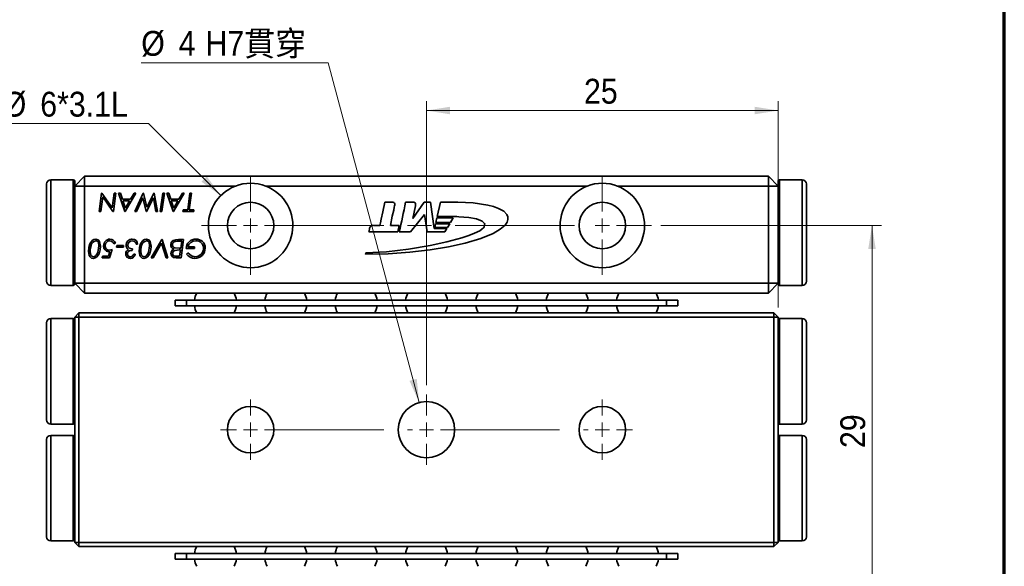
# Model space of a CAD drawing. Header units: millimetres. Extents: x 4 to 194, y 4 to 137.
# Tile 9 of 19: x 124 to 194, y 47 to 85. Entities that reach past the tile are written whole.
import ezdxf

# ---------------------------------------------------------------- set-up
doc = ezdxf.new("R2010")
doc.units = ezdxf.units.MM
doc.header["$LTSCALE"] = 0.666667
doc.linetypes.add('CENTERX2', pattern=[20.32, 12.7, -2.54, 2.54, -2.54])
doc.styles.add('SLDTEXTSTYLE0', font='GOTHIC.TTF', dxfattribs={"width": 0.913, "bigfont": 'bigfont'})
doc.styles.add('SLDTEXTSTYLE1', font='GOTHIC.TTF', dxfattribs={"width": 0.913})
doc.dimstyles.new('SLDDIMSTYLE0', dxfattribs={"dimtxt": 1.763889, "dimasz": 1.666667, "dimexe": 0, "dimexo": 0.0625, "dimgap": 0.440972, "dimtad": 1, "dimrnd": 1e-09, "dimzin": 12, "dimdsep": 46, "dimtxsty": 'SLDTEXTSTYLE1', "dimsah": 1, "dimcen": 0.09, "dimadec": 0, "dimazin": 3, "dimtfac": 1, "dimtofl": 0, "dimtmove": 0, "dimatfit": 3, "dimfxl": 0, "dimfrac": 2, "dimtolj": 1, "dimtzin": 12, "dimarcsym": 0})
doc.dimstyles.new('SLDDIMSTYLE3', dxfattribs={"dimtxt": 1.763889, "dimasz": 1.666667, "dimexe": 0, "dimexo": 0.0625, "dimgap": 0.440972, "dimtad": 0, "dimtih": 1, "dimtoh": 1, "dimdec": 6, "dimrnd": 1e-09, "dimzin": 12, "dimdsep": 46, "dimtxsty": 'SLDTEXTSTYLE1', "dimsah": 1, "dimcen": 0, "dimadec": 0, "dimazin": 3, "dimtfac": 1, "dimtofl": 0, "dimtmove": 0, "dimatfit": 3, "dimfxl": 0, "dimfrac": 2, "dimtolj": 1, "dimtzin": 12, "dimarcsym": 0})
doc.dimstyles.new('SLDDIMSTYLE6', dxfattribs={"dimtxt": 1.763889, "dimasz": 1.666667, "dimexe": 0, "dimexo": 0.0625, "dimgap": 0.440972, "dimtad": 0, "dimtih": 1, "dimtoh": 1, "dimdec": 6, "dimrnd": 1e-09, "dimzin": 12, "dimdsep": 46, "dimtxsty": 'SLDTEXTSTYLE1', "dimsah": 1, "dimcen": 0, "dimadec": 0, "dimazin": 3, "dimtfac": 1, "dimtofl": 0, "dimtmove": 0, "dimatfit": 3, "dimfxl": 0, "dimfrac": 2, "dimtolj": 1, "dimtzin": 0, "dimarcsym": 0})

# ---------------------------------------------------------------- blocks, each defined once
blk = doc.blocks.new('_D_15')
at = {"color": 114, "linetype": 'Continuous', "lineweight": 18}
for p, q in [((169.542, 70.815), (185.208, 70.815)), ((184.542, 41.815), (184.542, 70.815)), ((169.542, 41.815), (185.208, 41.815))]:
    blk.add_line(p, q, dxfattribs=at)
for points in [[(184.542, 70.815), (184.275, 69.148), (184.808, 69.148)], [(184.542, 41.815), (184.808, 43.482), (184.275, 43.482)]]:
    blk.add_solid(points, dxfattribs=at)
at = {"color": 114, "linetype": 'Continuous', "lineweight": 18, "insert": (182.289, 55.012), "char_height": 1.7639, "attachment_point": 1, "rotation": 90, "style": 'SLDTEXTSTYLE1'}
blk.add_mtext('29', dxfattribs=at)
blk = doc.blocks.new('_D_16')
at = {"color": 114, "linetype": 'Continuous', "lineweight": 18}
for p, q in [((152.875, 59.482), (152.875, 79.648)), ((177.875, 64.982), (177.875, 79.648)), ((177.875, 78.982), (152.875, 78.982))]:
    blk.add_line(p, q, dxfattribs=at)
for points in [[(152.875, 78.982), (154.542, 78.715), (154.542, 79.248)], [(177.875, 78.982), (176.208, 79.248), (176.208, 78.715)]]:
    blk.add_solid(points, dxfattribs=at)
at = {"color": 114, "linetype": 'Continuous', "lineweight": 18, "insert": (164.072, 81.235), "char_height": 1.7639, "attachment_point": 1, "style": 'SLDTEXTSTYLE1'}
blk.add_mtext('25', dxfattribs=at)
blk = doc.blocks.new('_D_17')
at = {"color": 114, "linetype": 'Continuous', "lineweight": 18}
for p, q in [((145.891, 82.379), (132.603, 82.379)), ((152.357, 58.247), (145.891, 82.379))]:
    blk.add_line(p, q, dxfattribs=at)
blk.add_solid([(152.357, 58.247), (152.184, 59.926), (151.669, 59.788)], dxfattribs=at)
at = {"color": 114, "linetype": 'Continuous', "lineweight": 18, "attachment_point": 1}
for s, insert, char_height, style in [('%%c', (132.603, 84.632), 1.7639, 'SLDTEXTSTYLE1'), (' H7貫穿', (136.569, 84.632), 1.7639, 'SLDTEXTSTYLE0'), ('4', (135.265, 84.632), 1.764, 'SLDTEXTSTYLE1')]:
    blk.add_mtext(s, dxfattribs=dict(at, insert=insert, char_height=char_height, style=style))
blk = doc.blocks.new('_D_18')
at = {"color": 114, "linetype": 'Continuous', "lineweight": 18}
for p, q in [((133.129, 78.061), (120.677, 78.061)), ((138.254, 72.936), (133.129, 78.061))]:
    blk.add_line(p, q, dxfattribs=at)
blk.add_solid([(138.254, 72.936), (137.264, 74.303), (136.887, 73.926)], dxfattribs=at)
at = {"color": 114, "linetype": 'Continuous', "lineweight": 18, "char_height": 1.7639, "attachment_point": 1, "style": 'SLDTEXTSTYLE1'}
for s, insert in [('4-', (120.677, 80.314)), ('%%c', (122.761, 80.314)), ('6*3.1L', (125.424, 80.314))]:
    blk.add_mtext(s, dxfattribs=dict(at, insert=insert))
blk = doc.blocks.new('SW_CENTERMARKSYMBOL_3')
at = {"color": 0, "linetype": 'Continuous', "lineweight": 18}
for p, q in [((0, 1), (0, 3.5)), ((25, 1), (25, 3.5)), ((-1, 0), (-3.5, 0)), ((0, 0), (-0.5, 0)), ((0, 0), (0, 0.5)), ((0, 0), (0, -0.5)), ((0, 0), (0.5, 0)), ((25, 0), (24.5, 0)), ((25, 0), (25, 0.5)), ((25, 0), (25, -0.5)), ((25, 0), (25.5, 0)), ((26, 0), (28.5, 0)), ((0, -1), (0, -3.5)), ((25, -1), (25, -3.5))]:
    blk.add_line(p, q, dxfattribs=at)
at = {"color": 0, "linetype": 'CENTERX2', "lineweight": 18}
blk.add_line((1, 0), (24, 0), dxfattribs=at)
blk = doc.blocks.new('SW_CENTERMARKSYMBOL_4')
at = {"color": 0, "linetype": 'Continuous', "lineweight": 18}
for p, q in [((0, 1), (0, 2.15)), ((12.5, 1), (12.5, 2.5)), ((25, 1), (25, 2.15)), ((-1, 0), (-2.15, 0)), ((0, 0), (-0.5, 0)), ((0, 0), (0, 0.5)), ((0, 0), (0, -0.5)), ((0, 0), (0.5, 0)), ((12.5, 0), (12, 0)), ((12.5, 0), (12.5, 0.5)), ((12.5, 0), (12.5, -0.5)), ((12.5, 0), (13, 0)), ((25, 0), (24.5, 0)), ((25, 0), (25, 0.5)), ((25, 0), (25, -0.5)), ((25, 0), (25.5, 0)), ((26, 0), (27.15, 0)), ((0, -1), (0, -2.15)), ((12.5, -1), (12.5, -2.5)), ((25, -1), (25, -2.15))]:
    blk.add_line(p, q, dxfattribs=at)
at = {"color": 0, "linetype": 'CENTERX2', "lineweight": 18}
for p, q in [((1, 0), (11.5, 0)), ((13.5, 0), (24, 0))]:
    blk.add_line(p, q, dxfattribs=at)

msp = doc.modelspace()

# ---------------------------------------------------------------- linework, layer by layer
at = {"color": 5, "linetype": 'Continuous', "lineweight": 70}
msp.add_line((193.9457246, 3.7481622), (193.9457246, 136.5790775), dxfattribs=at)
at = {"color": 7, "linetype": 'Continuous', "lineweight": 35}
for p, q in [((127.8751169, 73.6149456), (128.5751176, 74.3149444)), ((128.5751176, 73.6149456), (128.5751176, 74.3149444)), ((128.5751176, 74.3149444), (177.175117, 74.3149444)), ((177.175117, 74.3149444), (177.8751177, 73.6149456)), ((177.175117, 73.6149456), (177.175117, 74.3149444)), ((125.8751166, 70.3149456), (125.8751166, 73.7649444)), ((127.7751171, 74.0649457), (126.175118, 74.0649457)), ((127.8751169, 73.9649459), (127.8751169, 73.6149456)), ((127.8751169, 71.8745924), (127.8751169, 73.6149456)), ((127.8751169, 73.6149456), (128.5751176, 73.6149456)), ((128.5751176, 73.6149456), (128.5751176, 66.7149452)), ((139.2980845, 73.6149456), (128.5751176, 73.6149456)), ((164.2980839, 73.6149456), (141.4521507, 73.6149456)), ((177.175117, 73.6149456), (166.4521502, 73.6149456)), ((177.175117, 66.7149452), (177.175117, 73.6149456)), ((177.175117, 73.6149456), (177.8751177, 73.6149456)), ((177.8751177, 73.6149456), (177.8751177, 73.9649459)), ((177.8751177, 73.6149456), (177.8751177, 71.8745924)), ((179.5751167, 74.0649457), (177.9751175, 74.0649457)), ((179.875118, 73.7649444), (179.875118, 66.8649449)), ((129.603132, 71.8149449), (129.7854235, 73.1149446)), ((129.8658935, 72.8493202), (129.7205811, 71.8149449)), ((129.7854235, 73.1149446), (129.8135494, 73.1149446)), ((129.8135494, 73.1149446), (130.5395917, 72.0803104)), ((130.591675, 71.8149449), (129.8658935, 72.8493202)), ((130.5395917, 72.0803104), (130.6846433, 73.1149446)), ((130.8020906, 73.1149446), (130.6197991, 71.8149449)), ((130.6846433, 73.1149446), (130.8020906, 73.1149446)), ((130.9979235, 73.1149446), (131.120059, 73.1149446)), ((131.4369862, 71.8149449), (130.9979235, 73.1149446)), ((131.120059, 73.1149446), (131.2666734, 72.6816113)), ((132.2229237, 73.1149446), (131.4669338, 71.8149449)), ((131.8388091, 72.6816113), (132.0906331, 73.1149446)), ((132.0906331, 73.1149446), (132.2229237, 73.1149446)), ((132.1416733, 71.8149449), (132.7461016, 73.1149446)), ((132.718758, 72.7839562), (132.2687579, 71.8149449)), ((132.942715, 71.8149449), (132.718758, 72.7839562)), ((132.7461016, 73.1149446), (132.7630275, 73.1149446)), ((132.7630275, 73.1149446), (132.9937571, 72.1149444)), ((133.4687577, 72.7876014), (132.9674547, 71.8149449)), ((132.9937571, 72.1149444), (133.5096427, 73.1149446)), ((133.6507884, 71.8149449), (133.4687577, 72.7876014)), ((133.5096427, 73.1149446), (133.5263097, 73.1149446)), ((133.5263097, 73.1149446), (133.7687572, 71.8149449)), ((133.9523506, 71.8149449), (134.1346421, 73.1149446)), ((134.2520912, 73.1149446), (134.0697997, 71.8149449)), ((134.1346421, 73.1149446), (134.2520912, 73.1149446)), ((134.4312572, 73.1149446), (134.5533927, 73.1149446)), ((134.8703199, 71.8149449), (134.4312572, 73.1149446)), ((134.5533927, 73.1149446), (134.7000071, 72.6816113)), ((135.6562575, 73.1149446), (134.9002675, 71.8149449)), ((135.2721428, 72.6816113), (135.5239668, 73.1149446)), ((135.5239668, 73.1149446), (135.6562575, 73.1149446)), ((135.9031324, 71.9316117), (136.0679765, 73.1149446)), ((136.1854238, 73.1149446), (136.0205797, 71.9316117)), ((136.0679765, 73.1149446), (136.1854238, 73.1149446)), ((131.2666734, 72.6816113), (131.8388091, 72.6816113)), ((131.7711019, 72.5649446), (131.3062583, 72.5649446)), ((131.3062583, 72.5649446), (131.4770908, 72.0589551)), ((131.4770908, 72.0589551), (131.7711019, 72.5649446)), ((134.7000071, 72.6816113), (135.2721428, 72.6816113)), ((135.2044338, 72.5649446), (134.7395902, 72.5649446)), ((134.7395902, 72.5649446), (134.9104245, 72.0589551)), ((134.9104245, 72.0589551), (135.2044338, 72.5649446)), ((150.4175603, 72.4689345), (149.9222599, 72.4689345)), ((151.8993337, 72.4689345), (151.3948258, 72.4689345)), ((152.7127692, 72.4689345), (151.8983811, 71.3157737)), ((151.8983811, 71.3157737), (152.0914213, 72.2104888)), ((153.159492, 72.4689345), (152.7127692, 72.4689345)), ((153.4246047, 70.593778), (153.159492, 72.4689345)), ((153.8695812, 72.4689345), (153.6401873, 71.4453132)), ((155.1086258, 72.4689345), (153.8695812, 72.4689345)), ((127.8751169, 71.8745924), (127.8751169, 68.7552979)), ((129.7205811, 71.8149449), (129.603132, 71.8149449)), ((130.6197991, 71.8149449), (130.591675, 71.8149449)), ((131.4669338, 71.8149449), (131.4369862, 71.8149449)), ((132.2687579, 71.8149449), (132.1416733, 71.8149449)), ((132.9674547, 71.8149449), (132.942715, 71.8149449)), ((133.7687572, 71.8149449), (133.6507884, 71.8149449)), ((134.0697997, 71.8149449), (133.9523506, 71.8149449)), ((134.9002675, 71.8149449), (134.8703199, 71.8149449)), ((135.5687578, 71.8149449), (135.5854248, 71.9316117)), ((136.3354244, 71.8149449), (135.5687578, 71.8149449)), ((135.5854248, 71.9316117), (135.9031324, 71.9316117)), ((136.0205797, 71.9316117), (136.3520914, 71.9316117)), ((136.3520914, 71.9316117), (136.3354244, 71.8149449)), ((151.7499498, 70.3575573), (152.7473768, 71.6021582)), ((152.7473768, 71.6021582), (152.9232719, 70.3575573)), ((153.6401873, 71.4453132), (154.8789144, 71.4453132)), ((177.8751177, 68.7552979), (177.8751177, 71.8745924)), ((149.5711047, 70.8268228), (149.1345419, 70.8268228)), ((150.933498, 70.8268228), (150.3102452, 70.8268228)), ((150.832533, 70.3575573), (150.933498, 70.8268228)), ((153.5262048, 70.9341382), (153.4698484, 70.6807728)), ((154.525378, 70.9341382), (153.5262048, 70.9341382)), ((153.6208198, 71.3583184), (153.5455722, 71.021133)), ((153.5455722, 71.021133), (154.5769717, 71.021133)), ((154.7754093, 71.3583184), (153.6208198, 71.3583184)), ((154.3763115, 70.6807728), (154.525378, 70.9341382)), ((154.5769717, 71.021133), (154.7754093, 71.3583184)), ((125.8751166, 66.8649449), (125.8751166, 70.3149456)), ((148.7879905, 70.3575573), (150.832533, 70.3575573)), ((150.9427055, 70.3575573), (151.7499498, 70.3575573)), ((152.9232719, 70.3575573), (154.1869227, 70.3575573)), ((154.3255115, 70.593778), (153.4246047, 70.593778)), ((153.4698484, 70.6807728), (154.3763115, 70.6807728)), ((154.1869227, 70.3575573), (154.3255115, 70.593778)), ((130.7652884, 69.5667685), (130.6457588, 69.5149451)), ((130.8486232, 69.2816115), (130.8645078, 69.3982783)), ((130.8645078, 69.3982783), (131.3486223, 69.3982783)), ((131.3486223, 69.3982783), (131.3337789, 69.2816115)), ((132.3486225, 69.4816121), (132.2319557, 69.4816121)), ((133.3152888, 68.5149449), (134.0652884, 69.8149455)), ((134.0449763, 69.5511428), (133.4473205, 68.5149449)), ((134.3772684, 68.5149449), (134.0449763, 69.5511428)), ((134.0652884, 69.8149455), (134.0819554, 69.8149455)), ((134.0819554, 69.8149455), (134.4986235, 68.5149449)), ((135.2395074, 69.8149455), (135.6152886, 69.8149455)), ((135.4814352, 69.6982787), (135.2941946, 69.6982787)), ((135.4116437, 69.1982786), (135.4814352, 69.6982787)), ((135.6152886, 69.8149455), (135.4329971, 68.5149449)), ((135.9152899, 69.2982785), (136.3986221, 69.2982785)), ((136.3986221, 69.2982785), (136.3986221, 69.1816117)), ((127.8751169, 66.7149452), (127.8751169, 68.7552979)), ((129.8319561, 68.5149449), (129.848623, 68.6316117)), ((129.848623, 68.6316117), (130.2639873, 68.6316117)), ((130.2639873, 68.6316117), (130.3637263, 68.9527056)), ((130.5337784, 69.1099976), (130.3486222, 68.5149449)), ((131.3337789, 69.2816115), (130.8486232, 69.2816115)), ((131.9678941, 69.0482789), (131.933519, 69.0493201)), ((131.9819552, 69.1649447), (131.9678941, 69.0482789)), ((132.0652899, 68.7816114), (132.1819567, 68.7816114)), ((135.2960182, 69.1982786), (135.4116437, 69.1982786)), ((135.331956, 68.6316117), (135.394716, 69.0782265)), ((136.3986221, 69.1816117), (135.7986231, 69.1816117)), ((135.8152901, 68.7886429), (135.9189351, 68.8649453)), ((148.5573266, 68.8729267), (148.5338316, 68.7776766)), ((177.8751177, 68.7552979), (177.8751177, 66.7149452)), ((130.3486222, 68.5149449), (129.8319561, 68.5149449)), ((133.4473205, 68.5149449), (133.3152888, 68.5149449)), ((134.4986235, 68.5149449), (134.3772684, 68.5149449)), ((135.4329971, 68.5149449), (135.2600803, 68.5149449)), ((126.175118, 66.5649454), (127.7751171, 66.5649454)), ((127.8751169, 66.7149452), (128.5751176, 66.7149452)), ((127.8751169, 66.7149452), (128.5751176, 66.0149454)), ((127.8751169, 66.7149452), (127.8751169, 66.6649453)), ((128.5751176, 66.7149452), (177.175117, 66.7149452)), ((128.5751176, 66.0149454), (128.5751176, 66.7149452)), ((177.175117, 66.7149452), (177.8751177, 66.7149452)), ((177.175117, 66.0149454), (177.8751177, 66.7149452)), ((177.175117, 66.0149454), (177.175117, 66.7149452)), ((177.8751177, 66.6649453), (177.8751177, 66.7149452)), ((177.9751175, 66.5649454), (179.5751167, 66.5649454)), ((177.175117, 66.0149454), (128.5751176, 66.0149454)), ((135.0151182, 65.1149451), (135.0151182, 65.5149454)), ((135.0151182, 65.5149454), (135.8151169, 65.5149454)), ((135.8151169, 65.1149451), (135.0151182, 65.1149451)), ((135.8151169, 65.5149454), (135.8151169, 65.1149451)), ((135.8151169, 65.5149454), (169.9351178, 65.5149454)), ((135.8151169, 65.1149451), (169.9351178, 65.1149451)), ((169.9351178, 65.1149451), (169.9351178, 65.5149454)), ((169.9351178, 65.5149454), (170.7351164, 65.5149454)), ((170.7351164, 65.1149451), (169.9351178, 65.1149451)), ((170.7351164, 65.5149454), (170.7351164, 65.1149451)), ((128.1751164, 64.614945), (127.8751169, 64.3149455)), ((128.1751164, 64.614945), (177.5751182, 64.614945)), ((128.1751164, 64.614945), (128.1751164, 64.3149455)), ((177.5751182, 64.614945), (177.5751182, 64.3149455)), ((177.8751177, 64.3149455), (177.5751182, 64.614945)), ((125.8751166, 60.4649451), (125.8751166, 63.9149453)), ((127.7751171, 64.2149448), (126.175118, 64.2149448)), ((128.1751164, 64.3149455), (127.8751169, 64.3149455)), ((127.8751169, 48.3149448), (127.8751169, 64.3149455)), ((177.5751182, 64.3149455), (128.1751164, 64.3149455)), ((128.1751164, 64.3149455), (128.1751164, 48.3149448)), ((177.8751177, 64.3149455), (177.5751182, 64.3149455)), ((177.5751182, 48.3149448), (177.5751182, 64.3149455)), ((177.8751177, 64.3149455), (177.8751177, 48.3149448)), ((179.5751167, 64.2149448), (177.9751175, 64.2149448)), ((179.875118, 63.9149453), (179.875118, 57.0149452)), ((125.8751166, 57.0149451), (125.8751166, 60.4649451)), ((126.175118, 56.7149451), (127.7751171, 56.7149451)), ((177.9751175, 56.7149451), (179.5751167, 56.7149451)), ((125.8751166, 52.1649452), (125.8751166, 55.6149452)), ((127.7751171, 55.9149452), (126.175118, 55.9149452)), ((179.5751167, 55.9149452), (177.9751175, 55.9149452)), ((179.875118, 55.6149452), (179.875118, 48.714945)), ((125.8751166, 48.714945), (125.8751166, 52.1649452)), ((126.175118, 48.4149455), (127.7751171, 48.4149455)), ((127.8751169, 48.3149448), (128.1751164, 48.0149453)), ((128.1751164, 48.3149448), (127.8751169, 48.3149448)), ((128.1751164, 48.3149448), (177.5751182, 48.3149448)), ((128.1751164, 48.3149448), (128.1751164, 48.0149453)), ((177.8751177, 48.3149448), (177.5751182, 48.0149453)), ((177.5751182, 48.3149448), (177.5751182, 48.0149453)), ((177.8751177, 48.3149448), (177.5751182, 48.3149448)), ((177.9751175, 48.4149455), (179.5751167, 48.4149455)), ((177.5751182, 48.0149453), (128.1751164, 48.0149453)), ((135.0151182, 47.114945), (135.0151182, 47.5149452)), ((135.0151182, 47.5149452), (135.8151169, 47.5149452)), ((135.8151169, 47.114945), (135.0151182, 47.114945)), ((135.8151169, 47.5149452), (135.8151169, 47.114945)), ((169.9351178, 47.5149452), (135.8151169, 47.5149452)), ((169.9351178, 47.114945), (135.8151169, 47.114945)), ((169.9351178, 47.114945), (169.9351178, 47.5149452)), ((169.9351178, 47.5149452), (170.7351164, 47.5149452)), ((170.7351164, 47.114945), (169.9351178, 47.114945)), ((170.7351164, 47.5149452), (170.7351164, 47.114945))]:
    msp.add_line(p, q, dxfattribs=at)
at = {"color": 8, "linetype": 'Continuous', "lineweight": 35}
for p, q in [((126.175118, 74.0649457), (126.175118, 70.3149456)), ((127.7751171, 66.5649454), (127.7751171, 74.0649457)), ((177.9751175, 74.0649457), (177.9751175, 66.5649454)), ((179.5751167, 66.5649454), (179.5751167, 74.0649457)), ((126.175118, 70.3149456), (126.175118, 66.5649454)), ((126.175118, 64.2149448), (126.175118, 60.4649451)), ((127.7751171, 56.7149451), (127.7751171, 64.2149448)), ((177.9751175, 64.2149448), (177.9751175, 56.7149451)), ((179.5751167, 56.7149451), (179.5751167, 64.2149448)), ((126.175118, 60.4649451), (126.175118, 56.7149451)), ((126.175118, 55.9149452), (126.175118, 52.1649452)), ((127.7751171, 48.4149455), (127.7751171, 55.9149452)), ((177.9751175, 55.9149452), (177.9751175, 48.4149455)), ((179.5751167, 48.4149455), (179.5751167, 55.9149452)), ((126.175118, 52.1649452), (126.175118, 48.4149455))]:
    msp.add_line(p, q, dxfattribs=at)
at = {"color": 7, "linetype": 'Continuous', "lineweight": 35, "flags": 128}
for points in [[(149.9222599, 72.4689345), (149.7758024, 71.7828105), (149.6667825, 71.2727233), (149.6073877, 70.9954351), (149.5711047, 70.8268228)], [(150.3102452, 70.8268228), (150.4485133, 71.4691299), (150.5441662, 71.9131957), (150.5894261, 72.1230339), (150.6083778, 72.2104888)], [(150.6083778, 72.2104888), (150.6213332, 72.2931828), (150.6200086, 72.35777), (150.6082065, 72.3968986), (150.5863297, 72.4266785), (150.5463822, 72.4510587), (150.4904372, 72.4646914), (150.4175603, 72.4689345)], [(152.0914213, 72.2104888), (152.1045051, 72.2931828), (152.1030373, 72.35777), (152.0909987, 72.3968986), (152.068831, 72.4266785), (152.0285353, 72.4510587), (151.9723197, 72.4646914), (151.8993337, 72.4689345)], [(158.4620632, 70.8477776), (158.6002301, 71.0563333), (158.6647712, 71.2490677), (158.6615279, 71.4263068), (158.5963409, 71.5883774), (158.3635088, 71.8274107), (158.0000285, 72.0261018), (157.6408249, 72.1549242), (157.2314983, 72.2605492), (156.1859619, 72.4183078), (155.1086258, 72.4689345)], [(154.8789144, 71.4453132), (155.0415063, 71.4470241), (155.1832383, 71.4440438)], [(155.1832383, 71.4440438), (155.8847265, 71.3913384), (156.4324075, 71.2873497), (156.8420784, 71.1176255), (156.9391119, 71.0373613), (156.9978858, 70.9502314), (157.016048, 70.8799743), (157.0107814, 70.8063067), (156.9814517, 70.7294586), (156.9274257, 70.6496583)], [(148.5338316, 68.7776766), (150.1506391, 68.8148764), (151.6903545, 68.9208088), (153.1312171, 69.0869744), (154.4514666, 69.3048713), (155.6293425, 69.5660011), (156.7345937, 69.8930313), (157.6122798, 70.2507737), (158.1233794, 70.5460319), (158.4620632, 70.8477776)], [(156.9274257, 70.6496583), (156.8204722, 70.551658), (156.657206, 70.4476525), (156.2966318, 70.2748801), (155.8784843, 70.1141888), (155.3812333, 69.9507715), (154.331717, 69.6622514), (153.1295278, 69.3935565), (151.587792, 69.1248802), (150.027829, 68.9410557), (148.5573266, 68.8729267)], [(148.8213281, 70.579173), (148.7976832, 70.4472018), (148.7879905, 70.3575573)], [(128.8486228, 68.9724972), (128.8735767, 69.2520802), (128.9574963, 69.5196641), (129.1160018, 69.7491466), (129.2356116, 69.821882), (129.372842, 69.8482785)], [(129.0329968, 69.3904664), (128.9778886, 69.146865), (128.9652896, 68.950883)], [(129.7152893, 69.3607786), (129.6927364, 69.0804254), (129.6122589, 68.8112927), (129.4535131, 68.5815736), (129.3335606, 68.5088569), (129.1962781, 68.481612)], [(129.2051331, 68.5982787), (129.3174097, 68.6314701), (129.4102662, 68.704212), (129.526337, 68.9088785), (129.5986225, 69.37432)], [(129.5986225, 69.37432), (129.5561803, 69.6056159), (129.4809257, 69.6959029), (129.4284028, 69.7228545), (129.3699772, 69.7316117)], [(129.372842, 69.8482785), (129.5324427, 69.8052169), (129.6452203, 69.6840537), (129.7152893, 69.3607786)], [(131.6486218, 69.4290073), (131.6819464, 69.2999977), (131.7766396, 69.2066168), (131.9819552, 69.1649447)], [(132.4486223, 68.9724972), (132.4735762, 69.2520802), (132.5574958, 69.5196641), (132.7160013, 69.7491466), (132.8356111, 69.821882), (132.9728414, 69.8482785)], [(132.6329981, 69.3904664), (132.5778899, 69.146865), (132.5652891, 68.950883)], [(133.3152888, 69.3607786), (133.2927358, 69.0804254), (133.2122584, 68.8112927), (133.0535145, 68.5815736), (132.9335601, 68.5088569), (132.7962794, 68.481612)], [(132.8051326, 68.5982787), (132.9174091, 68.6314701), (133.0102676, 68.704212), (133.1263364, 68.9088785), (133.198622, 69.37432)], [(133.198622, 69.37432), (133.1561797, 69.6056159), (133.0809252, 69.6959029), (133.0284023, 69.7228545), (132.9699767, 69.7316117)], [(132.9728414, 69.8482785), (133.1324441, 69.8052169), (133.2452198, 69.6840537), (133.3152888, 69.3607786)], [(134.6986232, 69.4508822), (134.7413448, 69.6309981), (134.797483, 69.7055235), (134.8726035, 69.7608068), (135.052671, 69.8070498), (135.2395074, 69.8149455)], [(134.8152899, 69.4519243), (134.8262423, 69.3763531), (134.862793, 69.3095363), (134.9223939, 69.2620118), (134.9925523, 69.2315399), (135.2960182, 69.1982786)], [(135.2941946, 69.6982787), (135.143162, 69.6953656), (135.0251858, 69.6831745)], [(129.1962781, 68.481612), (129.0742264, 68.5070315), (128.9734033, 68.5805855), (128.9030046, 68.683953), (128.8486228, 68.9724972)], [(128.9652896, 68.950883), (129.0123568, 68.7189595), (129.0920315, 68.6313267), (129.1461096, 68.6063533), (129.2051331, 68.5982787)], [(130.3637263, 68.9527056), (130.3251342, 68.9493166), (130.2947172, 68.9482781)], [(130.3277885, 69.0649449), (130.4453251, 69.0804235), (130.5337784, 69.1099976)], [(132.7962794, 68.481612), (132.6742259, 68.5070315), (132.5734028, 68.5805855), (132.5030041, 68.683953), (132.4486223, 68.9724972)], [(132.5652891, 68.950883), (132.6123581, 68.7189595), (132.6920328, 68.6313267), (132.746111, 68.6063533), (132.8051326, 68.5982787)], [(135.2600803, 68.5149449), (135.0815569, 68.5197934), (134.9057307, 68.5480367), (134.8275722, 68.5907257), (134.7658572, 68.654946), (134.7273321, 68.7350798), (134.7152901, 68.8232788)], [(135.2968005, 69.0816119), (135.1471649, 69.0760379), (135.0006362, 69.0472554), (134.9343912, 69.0125794), (134.8804099, 68.9609544), (134.8443584, 68.8955727), (134.831955, 68.8219768)], [(134.831955, 68.8219768), (134.8408417, 68.7605868), (134.8709439, 68.7065459), (134.9201028, 68.6689596), (134.9790574, 68.649291), (135.2267482, 68.6290077)], [(135.2267482, 68.6290077), (135.285673, 68.6300871), (135.331956, 68.6316117)], [(135.394716, 69.0782265), (135.3399188, 69.0811248), (135.2968005, 69.0816119)], [(135.9189351, 68.8649453), (136.1718283, 68.65637), (136.423101, 68.5982787)]]:
    msp.add_lwpolyline(points, dxfattribs=at)
at = {"color": 7, "linetype": 'Continuous', "lineweight": 35}
for centre, radius in [((140.3751173, 70.8149452), 1.65), ((165.3751173, 70.8149452), 1.65), ((152.8751173, 56.3149452), 2), ((140.3751173, 56.3149452), 1.65), ((165.3751173, 56.3149452), 1.65)]:
    msp.add_circle(centre, radius, dxfattribs=at)
for centre, radius, start, end in [((126.1751173, 73.7649452), 0.3, 90, 180), ((127.7751173, 73.9649452), 0.1, 0, 90), ((140.3751173, 70.8149452), 3, 111.039469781, 68.960530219), ((140.3751173, 70.8149452), 3, 68.960530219, 111.039469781), ((165.3751173, 70.8149452), 3, 111.039469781, 68.960530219), ((165.3751173, 70.8149452), 3, 68.960530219, 111.039469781), ((177.9751173, 73.9649452), 0.1, 90, 180), ((179.5751173, 73.7649452), 0.3, 0, 90), ((-294.9753727, 166.9484408), 456.2594999, 347.777908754, 348.049060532), ((149.0968905, 70.5525497), 0.2768454, 82.183448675, 174.48152747), ((129.440693, 69.3247534), 0.4129581, 99.860040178, 170.843742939), ((130.3290598, 69.344665), 0.3978718, 176.439777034, 265.048306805), ((130.384191, 69.3954414), 0.4529859, 91.468604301, 183.299209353), ((130.3317213, 69.3492873), 0.2843696, 174.581013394, 269.207575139), ((130.3808594, 69.3991212), 0.3330304, 93.262797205, 183.956454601), ((130.3479734, 69.419089), 0.3128331, 17.843193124, 87.447617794), ((130.3731768, 69.4344405), 0.4138384, 18.648277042, 90.082437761), ((131.8748444, 69.4077539), 0.3430011, 178.537528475, 239.287616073), ((131.964953, 69.4152948), 0.4329996, 89.507542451, 179.839470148), ((131.9692525, 69.4104899), 0.321165, 90.93953954, 176.694667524), ((131.9699424, 69.4693806), 0.2622987, 2.672777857, 91.301146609), ((131.9659276, 69.4652436), 0.3830447, 2.449150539, 89.58911438), ((133.0406922, 69.3247559), 0.4129556, 99.860056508, 170.844043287), ((135.0185347, 69.433751), 0.3203699, 176.934754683, 251.002684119), ((135.0465842, 69.4528703), 0.2312963, 95.308322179, 180.234316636), ((136.4744605, 69.1725041), 0.6758987, 88.90104066, 179.227927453), ((136.4700883, 69.1602486), 0.571711, 88.001116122, 166.028867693), ((136.5228673, 69.2234112), 0.6258717, 358.891155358, 93.246439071), ((136.5036934, 69.2035038), 0.5282846, 0.534797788, 91.482090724), ((131.8211526, 68.804439), 0.3229122, 177.210634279, 271.316230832), ((131.8018125, 68.8273081), 0.303274, 109.683235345, 181.3518352), ((131.893501, 68.771736), 0.2804539, 81.796458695, 172.749281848), ((131.8285744, 68.8114002), 0.2133274, 181.146305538, 272.517513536), ((131.8377348, 68.8289533), 0.3474622, 268.488588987, 352.169071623), ((131.8478385, 68.818638), 0.2205812, 267.429245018, 350.336646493), ((135.0396604, 68.8315709), 0.3244762, 112.737587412, 181.46437322), ((136.4116714, 69.2143303), 0.7327213, 215.518636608, 270.160684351), ((136.4187662, 69.2114502), 0.7298556, 269.604353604, 359.98816845), ((136.4139945, 69.2162212), 0.6180096, 270.844300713, 359.278091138), ((126.1751173, 66.8649452), 0.3, 180, 270), ((127.7751173, 66.6649452), 0.1, 270, 360), ((177.9751173, 66.6649452), 0.1, 180, 270), ((179.5751173, 66.8649452), 0.3, 270, 360), ((137.8751173, 65.3149452), 1.5, 152.181860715, 172.337744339), ((137.8751173, 65.3149452), 1.5, 7.662255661, 27.818139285), ((142.8751173, 65.3149452), 1.5, 152.181860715, 172.337744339), ((142.8751173, 65.3149452), 1.5, 7.662255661, 27.818139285), ((147.8751173, 65.3149452), 1.5, 152.181860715, 172.337744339), ((147.8751173, 65.3149452), 1.5, 7.662255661, 27.818139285), ((152.8751173, 65.3149452), 1.5, 152.181860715, 172.337744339), ((152.8751173, 65.3149452), 1.5, 7.662255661, 27.818139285), ((157.8751173, 65.3149452), 1.5, 152.181860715, 172.337744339), ((157.8751173, 65.3149452), 1.5, 7.662255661, 27.818139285), ((162.8751173, 65.3149452), 1.5, 152.181860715, 172.337744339), ((162.8751173, 65.3149452), 1.5, 7.662255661, 27.818139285), ((167.8751173, 65.3149452), 1.5, 152.181860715, 172.337744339), ((167.8751173, 65.3149452), 1.5, 7.662255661, 27.818139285), ((137.8751173, 65.3149452), 1.5, 187.662255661, 207.818139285), ((137.8751173, 65.3149452), 1.5, 332.181860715, 352.337744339), ((142.8751173, 65.3149452), 1.5, 187.662255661, 207.818139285), ((142.8751173, 65.3149452), 1.5, 332.181860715, 352.337744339), ((147.8751173, 65.3149452), 1.5, 187.662255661, 207.818139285), ((147.8751173, 65.3149452), 1.5, 332.181860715, 352.337744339), ((152.8751173, 65.3149452), 1.5, 187.662255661, 207.818139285), ((152.8751173, 65.3149452), 1.5, 332.181860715, 352.337744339), ((157.8751173, 65.3149452), 1.5, 187.662255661, 207.818139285), ((157.8751173, 65.3149452), 1.5, 332.181860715, 352.337744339), ((162.8751173, 65.3149452), 1.5, 187.662255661, 207.818139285), ((162.8751173, 65.3149452), 1.5, 332.181860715, 352.337744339), ((167.8751173, 65.3149452), 1.5, 187.662255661, 207.818139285), ((167.8751173, 65.3149452), 1.5, 332.181860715, 352.337744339), ((126.1751173, 63.9149452), 0.3, 90, 180), ((127.7751173, 64.1149452), 0.1, 0, 90), ((177.9751173, 64.1149452), 0.1, 90, 180), ((179.5751173, 63.9149452), 0.3, 0, 90), ((126.1751173, 57.0149452), 0.3, 180, 270), ((127.7751173, 56.8149452), 0.1, 270, 360), ((177.9751173, 56.8149452), 0.1, 180, 270), ((179.5751173, 57.0149452), 0.3, 270, 360), ((126.1751173, 55.6149452), 0.3, 90, 180), ((127.7751173, 55.8149452), 0.1, 0, 90), ((177.9751173, 55.8149452), 0.1, 90, 180), ((179.5751173, 55.6149452), 0.3, 0, 90), ((126.1751173, 48.7149452), 0.3, 180, 270), ((127.7751173, 48.5149452), 0.1, 270, 360), ((177.9751173, 48.5149452), 0.1, 180, 270), ((179.5751173, 48.7149452), 0.3, 270, 360), ((137.8751173, 47.3149452), 1.5, 152.181860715, 172.337744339), ((137.8751173, 47.3149452), 1.5, 7.662255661, 27.818139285), ((142.8751173, 47.3149452), 1.5, 152.181860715, 172.337744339), ((142.8751173, 47.3149452), 1.5, 7.662255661, 27.818139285), ((147.8751173, 47.3149452), 1.5, 152.181860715, 172.337744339), ((147.8751173, 47.3149452), 1.5, 7.662255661, 27.818139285), ((152.8751173, 47.3149452), 1.5, 152.181860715, 172.337744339), ((152.8751173, 47.3149452), 1.5, 7.662255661, 27.818139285), ((157.8751173, 47.3149452), 1.5, 152.181860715, 172.337744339), ((157.8751173, 47.3149452), 1.5, 7.662255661, 27.818139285), ((162.8751173, 47.3149452), 1.5, 152.181860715, 172.337744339), ((162.8751173, 47.3149452), 1.5, 7.662255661, 27.818139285), ((167.8751173, 47.3149452), 1.5, 152.181860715, 172.337744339), ((167.8751173, 47.3149452), 1.5, 7.662255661, 27.818139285), ((137.8751173, 47.3149452), 1.5, 187.662255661, 207.818139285), ((137.8751173, 47.3149452), 1.5, 332.181860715, 352.337744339), ((142.8751173, 47.3149452), 1.5, 187.662255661, 207.818139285), ((142.8751173, 47.3149452), 1.5, 332.181860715, 352.337744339), ((147.8751173, 47.3149452), 1.5, 187.662255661, 207.818139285), ((147.8751173, 47.3149452), 1.5, 332.181860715, 352.337744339), ((152.8751173, 47.3149452), 1.5, 187.662255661, 207.818139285), ((152.8751173, 47.3149452), 1.5, 332.181860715, 352.337744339), ((157.8751173, 47.3149452), 1.5, 187.662255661, 207.818139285), ((157.8751173, 47.3149452), 1.5, 332.181860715, 352.337744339), ((162.8751173, 47.3149452), 1.5, 187.662255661, 207.818139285), ((162.8751173, 47.3149452), 1.5, 332.181860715, 352.337744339), ((167.8751173, 47.3149452), 1.5, 187.662255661, 207.818139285), ((167.8751173, 47.3149452), 1.5, 332.181860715, 352.337744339)]:
    msp.add_arc(centre, radius, start, end, dxfattribs=at)

# ---------------------------------------------------------------- block references
at = {"color": 7, "linetype": 'Continuous', "lineweight": 0}
for name, p in [('SW_CENTERMARKSYMBOL_3', (140.3751173, 70.8149452)), ('SW_CENTERMARKSYMBOL_4', (140.3751173, 56.3149452))]:
    msp.add_blockref(name, p, dxfattribs=at)

# ---------------------------------------------------------------- dimensions: what is measured, and where the dimension line sits
at = {"color": 114, "linetype": 'Continuous', "lineweight": 18}
for p1, p2, text, dimstyle, picture, middle in [((153.3927554, 54.3830935), (152.3574792, 58.2467968), '<>貫穿\\P', 'SLDDIMSTYLE6', '_D_17', (138.7178646, 83.7806821)), ((142.4964377, 68.6936248), (138.253797, 72.9362655), '4-<>*3.1L\\P', 'SLDDIMSTYLE3', '_D_18', (126.3739985, 79.4621713))]:
    dim = msp.add_diameter_dim_2p(p1=p1, p2=p2, text=text, dimstyle=dimstyle, dxfattribs=at)
    dim.commit()
    dim.dimension.update_dxf_attribs({"geometry": picture, "text_midpoint": middle, "dimtype": 163})
dim = msp.add_linear_dim(base=(152.8751173, 78.9816118), p1=(177.8751173, 64.3149452), p2=(152.8751173, 58.8149452), dimstyle='SLDDIMSTYLE0', dxfattribs=at)
dim.commit()
dim.dimension.update_dxf_attribs({"geometry": '_D_16', "text_midpoint": (165.3751173, 78.9816118), "dimtype": 160})
dim = msp.add_linear_dim(base=(184.541784, 70.8149452), p1=(168.8751173, 41.8149452), p2=(168.8751173, 70.8149452), angle=90, dimstyle='SLDDIMSTYLE0', dxfattribs=at)
dim.commit()
dim.dimension.update_dxf_attribs({"geometry": '_D_15', "text_midpoint": (184.541784, 56.3149452), "dimtype": 160})

doc.saveas('drawing.dxf')
